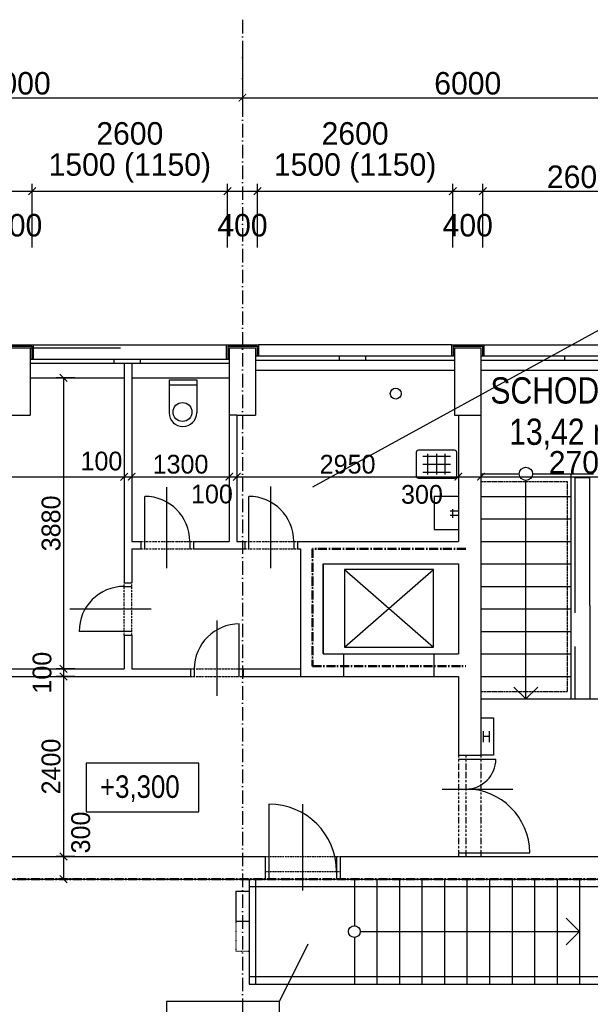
# Model space of a CAD drawing. Header units: millimetres. Extents: x -637441 to -130928, y -380379 to -53767.
# Tile 56 of 193: x -458912 to -451314, y -239577 to -226456. Entities that reach past the tile are written whole.
import ezdxf

# ---------------------------------------------------------------- set-up
doc = ezdxf.new("R2010")
doc.units = ezdxf.units.MM
doc.header["$LTSCALE"] = 10
for name, pattern in [('ACAD_ISO02W100', [15, 12, -3]), ('ACAD_ISO03W100', [30, 12, -18]), ('ACAD_ISO10W100', [18.5, 12, -3, 0.5, -3]), ('ACAD_ISO12W100', [22, 12, -3, 0.5, -3, 0.5, -3]), ('DASHDOT', [25.4, 12.7, -6.35, 0, -6.35])]:
    doc.linetypes.add(name, pattern=pattern)
doc.layers.add('_POŽÁR', color=240, linetype='Continuous', lineweight=50)
for name, color, linetype in [('Kóty', 7, 'Continuous'), ('Osy', 1, 'DASHDOT'), ('POPIS', 7, 'Continuous'), ('Rozhraní materiálů', 7, 'Continuous'), ('Schodiště', 7, 'Continuous'), ('SLABĚ', 7, 'Continuous'), ('Výplně otvorů', 7, 'Continuous'), ('ZARIZOVAKY', 7, 'Continuous'), ('ZDIVO', 6, 'Continuous'), ('ŠRAFY', 252, 'Continuous')]:
    doc.layers.add(name, color=color, linetype=linetype)
doc.styles.add('NARROW', font='txt')
doc.styles.add('TGV styl', font='txt')
doc.linetypes.add('IZOLACE', pattern='A,0.00254,-2.54,[134,ltypeshp.shx,S=2.54,R=0,X=-2.54,Y=0],-5.08,[134,ltypeshp.shx,S=2.54,R=180,X=2.54,Y=0],-2.54', length=10.16254)
doc.dimstyles.new('VNITŘEK 1-200', dxfattribs={"dimtxt": 250, "dimasz": 100, "dimexe": 100, "dimexo": 250, "dimgap": 40, "dimtad": 1, "dimdec": 0, "dimzin": 0, "dimdsep": 46, "dimtxsty": 'TGV styl', "dimblk1": 'ARCHTICK', "dimblk2": 'ARCHTICK', "dimsah": 1, "dimcen": 0.09, "dimclrd": 256, "dimclre": 256, "dimclrt": 220, "dimadec": 0, "dimazin": 0, "dimtfac": 1, "dimtdec": 0, "dimtofl": 0, "dimtmove": 2, "dimatfit": 3, "dimldrblk": 'ARCHTICK', "dimfxl": 150, "dimfxlon": 1, "dimtolj": 1, "dimtzin": 0, "dimarcsym": 0})
doc.dimstyles.new('VNĚJŠEK 1-100', dxfattribs={"dimtxt": 300, "dimasz": 100, "dimexe": 100, "dimexo": 250, "dimgap": 40, "dimtad": 1, "dimdec": 0, "dimzin": 0, "dimdsep": 46, "dimtxsty": 'TGV styl', "dimblk1": 'ARCHTICK', "dimblk2": 'ARCHTICK', "dimsah": 1, "dimcen": 0.09, "dimclrd": 256, "dimclre": 256, "dimclrt": 220, "dimadec": 0, "dimazin": 0, "dimtfac": 1, "dimtdec": 0, "dimtofl": 0, "dimtmove": 2, "dimatfit": 3, "dimldrblk": 'ARCHTICK', "dimfxl": 350, "dimfxlon": 1, "dimtolj": 1, "dimtzin": 0, "dimarcsym": 0})

# ---------------------------------------------------------------- blocks, each defined once
blk = doc.blocks.new('_ArchTick')
at = {"color": 0, "const_width": 0.15}
blk.add_lwpolyline([(-0.5, -0.5), (0.5, 0.5)], dxfattribs=at)
blk = doc.blocks.new('*D329')
at = {"layer": 'DEFPOINTS', "color": 0, "ltscale": 0.35}
for p in [(-457521, -231228), (-467771, -232134), (-457521, -232546)]:
    blk.add_point(p, dxfattribs=at)
at = {"layer": 'Kóty', "lineweight": -2, "ltscale": 0.35}
for p, q in [((-467771, -232396), (-467771, -232646)), ((-457521, -232396), (-457521, -232646)), ((-467771, -232546), (-457521, -232546))]:
    blk.add_line(p, q, dxfattribs=at)
at = {"layer": 'Kóty', "lineweight": -2, "ltscale": 0.35, "xscale": 100, "yscale": 100, "zscale": 100, "rotation": 180}
blk.add_blockref('_ArchTick', (-467771, -232546), dxfattribs=at)
at = {"layer": 'Kóty', "lineweight": -2, "ltscale": 0.35, "xscale": 100, "yscale": 100, "zscale": 100}
blk.add_blockref('_ArchTick', (-457521, -232546), dxfattribs=at)
at = {"layer": 'Kóty', "color": 220, "ltscale": 0.35, "insert": (-462646, -232381), "char_height": 250, "attachment_point": 5, "style": 'TGV styl'}
blk.add_mtext('\\A1;10250', dxfattribs=at)
blk = doc.blocks.new('*D330')
at = {"layer": 'DEFPOINTS', "color": 0, "ltscale": 0.35}
for p in [(-457521, -231228), (-457421, -231228), (-457421, -232546)]:
    blk.add_point(p, dxfattribs=at)
at = {"layer": 'Kóty', "lineweight": -2, "ltscale": 0.35}
for p, q in [((-457521, -232396), (-457521, -232646)), ((-457421, -232396), (-457421, -232646)), ((-457521, -232546), (-457421, -232546))]:
    blk.add_line(p, q, dxfattribs=at)
at = {"layer": 'Kóty', "lineweight": -2, "ltscale": 0.35, "xscale": 100, "yscale": 100, "zscale": 100, "rotation": 180}
blk.add_blockref('_ArchTick', (-457521, -232546), dxfattribs=at)
at = {"layer": 'Kóty', "lineweight": -2, "ltscale": 0.35, "xscale": 100, "yscale": 100, "zscale": 100}
blk.add_blockref('_ArchTick', (-457421, -232546), dxfattribs=at)
at = {"layer": 'Kóty', "color": 220, "ltscale": 0.35, "insert": (-457824, -232339), "char_height": 250, "attachment_point": 5, "style": 'TGV styl'}
blk.add_mtext('\\A1;100', dxfattribs=at)
blk = doc.blocks.new('*D331')
at = {"layer": 'DEFPOINTS', "color": 0, "ltscale": 0.35}
for p in [(-457421, -231228), (-456121, -231728), (-456121, -232546)]:
    blk.add_point(p, dxfattribs=at)
at = {"layer": 'Kóty', "lineweight": -2, "ltscale": 0.35}
for p, q in [((-457421, -232396), (-457421, -232646)), ((-456121, -232396), (-456121, -232646)), ((-457421, -232546), (-456121, -232546))]:
    blk.add_line(p, q, dxfattribs=at)
at = {"layer": 'Kóty', "lineweight": -2, "ltscale": 0.35, "xscale": 100, "yscale": 100, "zscale": 100, "rotation": 180}
blk.add_blockref('_ArchTick', (-457421, -232546), dxfattribs=at)
at = {"layer": 'Kóty', "lineweight": -2, "ltscale": 0.35, "xscale": 100, "yscale": 100, "zscale": 100}
blk.add_blockref('_ArchTick', (-456121, -232546), dxfattribs=at)
at = {"layer": 'Kóty', "color": 220, "ltscale": 0.35, "insert": (-456771, -232381), "char_height": 250, "attachment_point": 5, "style": 'TGV styl'}
blk.add_mtext('\\A1;1300', dxfattribs=at)
blk = doc.blocks.new('*D332')
at = {"layer": 'DEFPOINTS', "color": 0, "ltscale": 0.35}
for p in [(-456021, -231728), (-453071, -231728), (-453071, -232546)]:
    blk.add_point(p, dxfattribs=at)
at = {"layer": 'Kóty', "lineweight": -2, "ltscale": 0.35}
for p, q in [((-456021, -232396), (-456021, -232646)), ((-453071, -232396), (-453071, -232646)), ((-456021, -232546), (-453071, -232546))]:
    blk.add_line(p, q, dxfattribs=at)
at = {"layer": 'Kóty', "lineweight": -2, "ltscale": 0.35, "xscale": 100, "yscale": 100, "zscale": 100, "rotation": 180}
blk.add_blockref('_ArchTick', (-456021, -232546), dxfattribs=at)
at = {"layer": 'Kóty', "lineweight": -2, "ltscale": 0.35, "xscale": 100, "yscale": 100, "zscale": 100}
blk.add_blockref('_ArchTick', (-453071, -232546), dxfattribs=at)
at = {"layer": 'Kóty', "color": 220, "ltscale": 0.35, "insert": (-454546, -232381), "char_height": 250, "attachment_point": 5, "style": 'TGV styl'}
blk.add_mtext('\\A1;2950', dxfattribs=at)
blk = doc.blocks.new('*D333')
at = {"layer": 'DEFPOINTS', "color": 0, "ltscale": 0.35}
for p in [(-453071, -231728), (-452771, -231728), (-452771, -232546)]:
    blk.add_point(p, dxfattribs=at)
at = {"layer": 'Kóty', "lineweight": -2, "ltscale": 0.35}
for p, q in [((-453071, -232396), (-453071, -232646)), ((-452771, -232396), (-452771, -232646)), ((-453071, -232546), (-452771, -232546))]:
    blk.add_line(p, q, dxfattribs=at)
at = {"layer": 'Kóty', "lineweight": -2, "ltscale": 0.35, "xscale": 100, "yscale": 100, "zscale": 100, "rotation": 180}
blk.add_blockref('_ArchTick', (-453071, -232546), dxfattribs=at)
at = {"layer": 'Kóty', "lineweight": -2, "ltscale": 0.35, "xscale": 100, "yscale": 100, "zscale": 100}
blk.add_blockref('_ArchTick', (-452771, -232546), dxfattribs=at)
at = {"layer": 'Kóty', "color": 220, "ltscale": 0.35, "insert": (-453556, -232783), "char_height": 250, "attachment_point": 5, "style": 'TGV styl'}
blk.add_mtext('\\A1;300', dxfattribs=at)
blk = doc.blocks.new('*D334')
at = {"layer": 'DEFPOINTS', "color": 0, "ltscale": 0.35}
for p in [(-452771, -231728), (-450071, -231728), (-450071, -232546)]:
    blk.add_point(p, dxfattribs=at)
at = {"layer": 'Kóty', "lineweight": -2, "ltscale": 0.35}
for p, q in [((-452771, -231978), (-452771, -232646)), ((-450071, -231978), (-450071, -232646)), ((-452771, -232546), (-450071, -232546))]:
    blk.add_line(p, q, dxfattribs=at)
at = {"layer": 'Kóty', "lineweight": -2, "ltscale": 0.35, "xscale": 100, "yscale": 100, "zscale": 100, "rotation": 180}
blk.add_blockref('_ArchTick', (-452771, -232546), dxfattribs=at)
at = {"layer": 'Kóty', "lineweight": -2, "ltscale": 0.35, "xscale": 100, "yscale": 100, "zscale": 100}
blk.add_blockref('_ArchTick', (-450071, -232546), dxfattribs=at)
at = {"layer": 'Kóty', "color": 220, "ltscale": 0.35, "insert": (-451421, -232356), "char_height": 300, "attachment_point": 5, "style": 'TGV styl'}
blk.add_mtext('\\A1;2700', dxfattribs=at)
blk = doc.blocks.new('*D402')
at = {"layer": 'DEFPOINTS', "color": 0, "ltscale": 0.35}
for p in [(-456121, -231728), (-456021, -231728), (-456021, -232546)]:
    blk.add_point(p, dxfattribs=at)
at = {"layer": 'Kóty', "lineweight": -2, "ltscale": 0.35}
for p, q in [((-456121, -232396), (-456121, -232646)), ((-456021, -232396), (-456021, -232646)), ((-456121, -232546), (-456021, -232546))]:
    blk.add_line(p, q, dxfattribs=at)
at = {"layer": 'Kóty', "lineweight": -2, "ltscale": 0.35, "xscale": 100, "yscale": 100, "zscale": 100, "rotation": 180}
blk.add_blockref('_ArchTick', (-456121, -232546), dxfattribs=at)
at = {"layer": 'Kóty', "lineweight": -2, "ltscale": 0.35, "xscale": 100, "yscale": 100, "zscale": 100}
blk.add_blockref('_ArchTick', (-456021, -232546), dxfattribs=at)
at = {"layer": 'Kóty', "color": 220, "ltscale": 0.35, "insert": (-456353, -232778), "char_height": 250, "attachment_point": 5, "style": 'TGV styl'}
blk.add_mtext('\\A1;100', dxfattribs=at)
blk = doc.blocks.new('*D404')
at = {"layer": 'DEFPOINTS', "color": 0, "ltscale": 0.35}
for p in [(-457521, -231228), (-458329, -235108), (-457521, -235108)]:
    blk.add_point(p, dxfattribs=at)
at = {"layer": 'Kóty', "lineweight": -2, "ltscale": 0.35}
for p, q in [((-458179, -231228), (-458429, -231228)), ((-458329, -231228), (-458329, -235108)), ((-458179, -235108), (-458429, -235108))]:
    blk.add_line(p, q, dxfattribs=at)
at = {"layer": 'Kóty', "lineweight": -2, "ltscale": 0.35, "xscale": 100, "yscale": 100, "zscale": 100}
for p, rotation in [((-458329, -231228), 90), ((-458329, -235108), 270)]:
    blk.add_blockref('_ArchTick', p, dxfattribs=dict(at, rotation=rotation))
at = {"layer": 'Kóty', "color": 220, "ltscale": 0.35, "insert": (-458494, -233168), "char_height": 250, "attachment_point": 5, "rotation": 90, "style": 'TGV styl'}
blk.add_mtext('\\A1;3880', dxfattribs=at)
blk = doc.blocks.new('*D405')
at = {"layer": 'DEFPOINTS', "color": 0, "ltscale": 0.35}
for p in [(-457521, -235108), (-458329, -235208), (-456638, -235208)]:
    blk.add_point(p, dxfattribs=at)
at = {"layer": 'Kóty', "lineweight": -2, "ltscale": 0.35}
for p, q in [((-458179, -235108), (-458429, -235108)), ((-458329, -235108), (-458329, -235208)), ((-458179, -235208), (-458429, -235208))]:
    blk.add_line(p, q, dxfattribs=at)
at = {"layer": 'Kóty', "lineweight": -2, "ltscale": 0.35, "xscale": 100, "yscale": 100, "zscale": 100}
for p, rotation in [((-458329, -235108), 90), ((-458329, -235208), 270)]:
    blk.add_blockref('_ArchTick', p, dxfattribs=dict(at, rotation=rotation))
at = {"layer": 'Kóty', "color": 220, "ltscale": 0.35, "insert": (-458614, -235158), "char_height": 250, "attachment_point": 5, "rotation": 90, "style": 'TGV styl'}
blk.add_mtext('\\A1;100', dxfattribs=at)
blk = doc.blocks.new('*D406')
at = {"layer": 'DEFPOINTS', "color": 0, "ltscale": 0.35}
for p in [(-456638, -235208), (-458329, -237608), (-455644, -237608)]:
    blk.add_point(p, dxfattribs=at)
at = {"layer": 'Kóty', "lineweight": -2, "ltscale": 0.35}
for p, q in [((-458179, -235208), (-458429, -235208)), ((-458329, -235208), (-458329, -237608)), ((-458179, -237608), (-458429, -237608))]:
    blk.add_line(p, q, dxfattribs=at)
at = {"layer": 'Kóty', "lineweight": -2, "ltscale": 0.35, "xscale": 100, "yscale": 100, "zscale": 100}
for p, rotation in [((-458329, -235208), 90), ((-458329, -237608), 270)]:
    blk.add_blockref('_ArchTick', p, dxfattribs=dict(at, rotation=rotation))
at = {"layer": 'Kóty', "color": 220, "ltscale": 0.35, "insert": (-458494, -236408), "char_height": 250, "attachment_point": 5, "rotation": 90, "style": 'TGV styl'}
blk.add_mtext('\\A1;2400', dxfattribs=at)
blk = doc.blocks.new('*D407')
at = {"layer": 'DEFPOINTS', "color": 0, "ltscale": 0.35}
for p in [(-455644, -237608), (-458329, -237908), (-455644, -237908)]:
    blk.add_point(p, dxfattribs=at)
at = {"layer": 'Kóty', "lineweight": -2, "ltscale": 0.35}
for p, q in [((-458179, -237608), (-458429, -237608)), ((-458329, -237608), (-458329, -237908)), ((-458179, -237908), (-458429, -237908))]:
    blk.add_line(p, q, dxfattribs=at)
at = {"layer": 'Kóty', "lineweight": -2, "ltscale": 0.35, "xscale": 100, "yscale": 100, "zscale": 100}
for p, rotation in [((-458329, -237608), 90), ((-458329, -237908), 270)]:
    blk.add_blockref('_ArchTick', p, dxfattribs=dict(at, rotation=rotation))
at = {"layer": 'Kóty', "color": 220, "ltscale": 0.35, "insert": (-458099, -237287), "char_height": 250, "attachment_point": 5, "rotation": 90, "style": 'TGV styl'}
blk.add_mtext('\\A1;300', dxfattribs=at)
blk = doc.blocks.new('*D80')
at = {"layer": 'DEFPOINTS', "color": 0, "ltscale": 0.35}
for p in [(-456146, -228741), (-458746, -230983), (-456146, -230983)]:
    blk.add_point(p, dxfattribs=at)
at = {"layer": 'Kóty', "lineweight": -2, "ltscale": 0.35}
for p, q in [((-458746, -229491), (-458746, -228641)), ((-456146, -229491), (-456146, -228641)), ((-458746, -228741), (-456146, -228741))]:
    blk.add_line(p, q, dxfattribs=at)
at = {"layer": 'Kóty', "lineweight": -2, "ltscale": 0.35, "xscale": 100, "yscale": 100, "zscale": 100, "rotation": 180}
blk.add_blockref('_ArchTick', (-458746, -228741), dxfattribs=at)
at = {"layer": 'Kóty', "lineweight": -2, "ltscale": 0.35, "xscale": 100, "yscale": 100, "zscale": 100}
blk.add_blockref('_ArchTick', (-456146, -228741), dxfattribs=at)
at = {"layer": 'Kóty', "color": 220, "ltscale": 0.35, "char_height": 300, "attachment_point": 5, "style": 'TGV styl'}
for s, insert in [('\\A1;2600', (-457446, -227973)), ('\\A1;1500 (1150)', (-457446, -228431))]:
    blk.add_mtext(s, dxfattribs=dict(at, insert=insert))
blk = doc.blocks.new('*D81')
at = {"layer": 'DEFPOINTS', "color": 0, "ltscale": 0.35}
for p in [(-453146, -228741), (-455746, -230941), (-453146, -230941)]:
    blk.add_point(p, dxfattribs=at)
at = {"layer": 'Kóty', "lineweight": -2, "ltscale": 0.35}
for p, q in [((-455746, -229491), (-455746, -228641)), ((-453146, -229491), (-453146, -228641)), ((-455746, -228741), (-453146, -228741))]:
    blk.add_line(p, q, dxfattribs=at)
at = {"layer": 'Kóty', "lineweight": -2, "ltscale": 0.35, "xscale": 100, "yscale": 100, "zscale": 100, "rotation": 180}
blk.add_blockref('_ArchTick', (-455746, -228741), dxfattribs=at)
at = {"layer": 'Kóty', "lineweight": -2, "ltscale": 0.35, "xscale": 100, "yscale": 100, "zscale": 100}
blk.add_blockref('_ArchTick', (-453146, -228741), dxfattribs=at)
at = {"layer": 'Kóty', "color": 220, "ltscale": 0.35, "char_height": 300, "attachment_point": 5, "style": 'TGV styl'}
for s, insert in [('\\A1;2600', (-454446, -227973)), ('\\A1;1500 (1150)', (-454446, -228431))]:
    blk.add_mtext(s, dxfattribs=dict(at, insert=insert))
blk = doc.blocks.new('*D82')
at = {"layer": 'DEFPOINTS', "color": 0, "ltscale": 0.35}
for p in [(-450146, -228741), (-452746, -230941), (-450146, -230941)]:
    blk.add_point(p, dxfattribs=at)
at = {"layer": 'Kóty', "lineweight": -2, "ltscale": 0.35}
for p, q in [((-452746, -229491), (-452746, -228641)), ((-450146, -229491), (-450146, -228641)), ((-452746, -228741), (-450146, -228741))]:
    blk.add_line(p, q, dxfattribs=at)
at = {"layer": 'Kóty', "lineweight": -2, "ltscale": 0.35, "xscale": 100, "yscale": 100, "zscale": 100, "rotation": 180}
blk.add_blockref('_ArchTick', (-452746, -228741), dxfattribs=at)
at = {"layer": 'Kóty', "lineweight": -2, "ltscale": 0.35, "xscale": 100, "yscale": 100, "zscale": 100}
blk.add_blockref('_ArchTick', (-450146, -228741), dxfattribs=at)
at = {"layer": 'Kóty', "color": 220, "ltscale": 0.35, "insert": (-451446, -228551), "char_height": 300, "attachment_point": 5, "style": 'TGV styl'}
blk.add_mtext('\\A1;2600', dxfattribs=at)
blk = doc.blocks.new('*D439')
at = {"layer": 'DEFPOINTS', "color": 0, "ltscale": 0.35}
for p in [(-449731, -224328), (-449731, -230788), (-509821, -230828)]:
    blk.add_point(p, dxfattribs=at)
at = {"layer": 'Kóty', "lineweight": -2, "ltscale": 0.35}
for p, q in [((-509821, -224678), (-509821, -224228)), ((-449731, -224678), (-449731, -224228)), ((-509821, -224328), (-449731, -224328))]:
    blk.add_line(p, q, dxfattribs=at)
at = {"layer": 'Kóty', "lineweight": -2, "ltscale": 0.35, "xscale": 100, "yscale": 100, "zscale": 100, "rotation": 180}
blk.add_blockref('_ArchTick', (-509821, -224328), dxfattribs=at)
at = {"layer": 'Kóty', "lineweight": -2, "ltscale": 0.35, "xscale": 100, "yscale": 100, "zscale": 100}
blk.add_blockref('_ArchTick', (-449731, -224328), dxfattribs=at)
at = {"layer": 'Kóty', "color": 220, "ltscale": 0.35, "insert": (-479776, -224138), "char_height": 300, "attachment_point": 5, "style": 'TGV styl'}
blk.add_mtext('\\A1;60090', dxfattribs=at)
blk = doc.blocks.new('*D449')
at = {"layer": 'DEFPOINTS', "color": 0, "ltscale": 0.35}
for p in [(-461946, -226458), (-455946, -226458), (-455946, -227495)]:
    blk.add_point(p, dxfattribs=at)
at = {"layer": 'Kóty', "lineweight": -2, "ltscale": 0.35}
for p, q in [((-461946, -227145), (-461946, -227595)), ((-455946, -227145), (-455946, -227595)), ((-461946, -227495), (-455946, -227495))]:
    blk.add_line(p, q, dxfattribs=at)
at = {"layer": 'Kóty', "lineweight": -2, "ltscale": 0.35, "xscale": 100, "yscale": 100, "zscale": 100, "rotation": 180}
blk.add_blockref('_ArchTick', (-461946, -227495), dxfattribs=at)
at = {"layer": 'Kóty', "lineweight": -2, "ltscale": 0.35, "xscale": 100, "yscale": 100, "zscale": 100}
blk.add_blockref('_ArchTick', (-455946, -227495), dxfattribs=at)
at = {"layer": 'Kóty', "color": 220, "ltscale": 0.35, "insert": (-458946, -227305), "char_height": 300, "attachment_point": 5, "style": 'TGV styl'}
blk.add_mtext('\\A1;6000', dxfattribs=at)
blk = doc.blocks.new('*D450')
at = {"layer": 'DEFPOINTS', "color": 0, "ltscale": 0.35}
for p in [(-455946, -226458), (-449946, -226458), (-449946, -227495)]:
    blk.add_point(p, dxfattribs=at)
at = {"layer": 'Kóty', "lineweight": -2, "ltscale": 0.35}
for p, q in [((-455946, -226745), (-455946, -227595)), ((-449946, -226745), (-449946, -227595)), ((-455946, -227495), (-449946, -227495))]:
    blk.add_line(p, q, dxfattribs=at)
at = {"layer": 'Kóty', "lineweight": -2, "ltscale": 0.35, "xscale": 100, "yscale": 100, "zscale": 100, "rotation": 180}
blk.add_blockref('_ArchTick', (-455946, -227495), dxfattribs=at)
at = {"layer": 'Kóty', "lineweight": -2, "ltscale": 0.35, "xscale": 100, "yscale": 100, "zscale": 100}
blk.add_blockref('_ArchTick', (-449946, -227495), dxfattribs=at)
at = {"layer": 'Kóty', "color": 220, "ltscale": 0.35, "insert": (-452946, -227305), "char_height": 300, "attachment_point": 5, "style": 'TGV styl'}
blk.add_mtext('\\A1;6000', dxfattribs=at)

msp = doc.modelspace()

# ---------------------------------------------------------------- linework, layer by layer
at = {"layer": '_POŽÁR', "linetype": 'ACAD_ISO10W100'}
for points in [[(-452971.228, -233507.964), (-455013.944, -233507.964), (-455013.944, -235072.684), (-452971.228, -235072.684)], [(-509821.228, -237907.964), (-449731.228, -237907.964)]]:
    msp.add_lwpolyline(points, dxfattribs=at)
at = {"layer": 'Kóty', "ltscale": 0.35}
for p, q in [((-458746.228, -229491.366), (-458746.228, -228641.366)), ((-456146.228, -229091.366), (-456146.228, -228641.366)), ((-455746.228, -229091.366), (-455746.228, -228641.366)), ((-453146.228, -229491.366), (-453146.228, -228641.366)), ((-452746.228, -229491.366), (-452746.228, -228641.366)), ((-459146.228, -228741.366), (-458746.228, -228741.366)), ((-456146.228, -228741.366), (-455746.228, -228741.366)), ((-453146.228, -228741.366), (-452746.228, -228741.366)), ((-449350.638, -229575.297), (-455013.196, -232683.796)), ((-456956.379, -232684.983), (-456956.379, -233766.032)), ((-455571.39, -232677.798), (-455571.39, -233766.032)), ((-458244.209, -234307.964), (-457163.159, -234307.964)), ((-456287.75, -234461.08), (-456287.75, -235466.032)), ((-455143.586, -238057.964), (-455143.586, -236907.964))]:
    msp.add_line(p, q, dxfattribs=at)
at = {"layer": 'Kóty'}
for p, q in [((-453284.951, -236707.964), (-452346.228, -236707.964)), ((-455454.423, -239540.688), (-455072.995, -238770.268))]:
    msp.add_line(p, q, dxfattribs=at)
for points in [[(-458029.222, -237012.654), (-456525.391, -237012.654), (-456525.391, -236362.11), (-458029.222, -236362.11)], [(-456958.253, -240191.232), (-455454.423, -240191.232), (-455454.423, -239540.688), (-456958.253, -239540.688)]]:
    msp.add_lwpolyline(points, close=True, dxfattribs=at)
at = {"layer": 'Osy', "linetype": 'ACAD_ISO10W100', "ltscale": 1.5}
msp.add_line((-455946.228, -226457.964), (-455946.228, -256367.964), dxfattribs=at)
at = {"layer": 'POPIS'}
for p, q in [((-452771.228, -235760.53), (-452603.221, -235760.53)), ((-452603.221, -235760.53), (-452603.221, -236257.964)), ((-452603.221, -236257.964), (-452771.228, -236257.964))]:
    msp.add_line(p, q, dxfattribs=at)
at = {"layer": 'Rozhraní materiálů', "ltscale": 0.35}
for p, q in [((-456021.228, -231727.964), (-456121.228, -231727.964)), ((-453071.228, -231727.964), (-452771.228, -231727.964))]:
    msp.add_line(p, q, dxfattribs=at)
at = {"layer": 'Schodiště', "color": 7, "lineweight": -3}
for p, q in [((-452771.228, -232507.964), (-452259.162, -232507.964)), ((-452171.228, -235507.964), (-452171.228, -232595.898)), ((-452083.294, -232507.964), (-451571.228, -232507.964)), ((-451571.228, -232507.964), (-451571.228, -235507.964)), ((-451571.228, -232507.964), (-451271.228, -232507.964)), ((-452771.228, -232807.964), (-451571.228, -232807.964)), ((-452771.228, -233107.964), (-451571.228, -233107.964)), ((-452771.228, -233407.964), (-451571.228, -233407.964)), ((-452771.228, -233707.964), (-451571.228, -233707.964)), ((-452771.228, -234007.964), (-451571.228, -234007.964)), ((-452771.228, -234307.964), (-451571.228, -234307.964)), ((-452771.228, -234607.964), (-451571.228, -234607.964)), ((-452771.228, -234907.964), (-451571.228, -234907.964)), ((-452771.228, -235207.964), (-451571.228, -235207.964)), ((-452171.228, -235507.964), (-452331.029, -235350.091)), ((-452171.228, -235507.964), (-452011.427, -235350.091)), ((-452771.228, -235507.964), (-451521.228, -235507.964)), ((-451321.228, -235507.964), (-450759.162, -235507.964)), ((-454456.228, -237907.964), (-454456.228, -238530.1)), ((-454156.228, -237907.964), (-454156.228, -239307.964)), ((-453856.228, -237907.964), (-453856.228, -239307.964)), ((-453556.228, -237907.964), (-453556.228, -239307.964)), ((-453256.228, -237907.964), (-453256.228, -238607.964)), ((-452956.228, -237907.964), (-452956.228, -239307.964)), ((-452656.228, -237907.964), (-452656.228, -239307.964)), ((-452356.228, -237907.964), (-452356.228, -239307.964)), ((-452056.228, -237907.964), (-452056.228, -239307.964)), ((-451756.228, -237907.964), (-451756.228, -239307.964)), ((-451456.228, -237907.964), (-451456.228, -239307.964)), ((-451456.228, -238607.964), (-451635.907, -238430.525)), ((-454378.364, -238607.964), (-452956.228, -238607.964)), ((-453256.228, -238607.964), (-453256.228, -239307.964)), ((-453222.753, -238607.964), (-451456.228, -238607.964)), ((-451456.228, -238607.964), (-451635.907, -238785.403)), ((-454456.228, -238685.828), (-454456.228, -239307.964))]:
    msp.add_line(p, q, dxfattribs=at)
for centre, radius in [((-452171.228, -232507.964), 87.934), ((-454456.228, -238607.964), 77.864)]:
    msp.add_circle(centre, radius, dxfattribs=at)
at = {"layer": 'SLABĚ'}
for p, q in [((-458731.228, -230787.964), (-456161.228, -230787.964)), ((-453161.228, -230787.964), (-455731.228, -230787.964)), ((-452731.228, -230787.964), (-450161.228, -230787.964)), ((-459121.228, -230827.964), (-458771.228, -230827.964)), ((-458771.228, -230827.964), (-458771.228, -230982.732)), ((-456121.228, -230827.964), (-456121.228, -230982.732)), ((-456121.228, -230827.964), (-455771.228, -230827.964)), ((-455771.228, -230827.964), (-455771.228, -230940.801)), ((-453121.228, -230827.964), (-453121.228, -230940.801)), ((-453121.228, -230827.964), (-452771.228, -230827.964)), ((-452771.228, -230827.964), (-452771.228, -230940.801)), ((-455771.228, -231127.964), (-453121.228, -231127.964)), ((-452771.228, -231127.964), (-450121.228, -231127.964)), ((-458771.228, -231227.964), (-457521.228, -231227.964)), ((-457421.228, -231227.964), (-456121.228, -231227.964)), ((-454588.546, -233782.268), (-453403.239, -234819.584)), ((-454588.546, -234819.584), (-453403.239, -233782.268)), ((-453403.239, -233782.268), (-454588.546, -233782.268)), ((-454588.546, -233782.268), (-454588.546, -234819.584)), ((-453403.239, -234819.584), (-453403.239, -233782.268)), ((-454588.546, -234819.584), (-453403.239, -234819.584)), ((-454598.677, -235207.964), (-453398.677, -235207.964)), ((-455856.228, -237907.964), (-455856.228, -239307.964)), ((-455856.228, -238007.964), (-450036.228, -238007.964)), ((-455771.228, -237907.964), (-455771.228, -239307.964)), ((-456036.228, -238067.964), (-456036.228, -238467.964)), ((-456036.228, -238067.964), (-455856.228, -238067.964)), ((-455856.228, -238067.964), (-455856.228, -238467.964)), ((-456036.228, -238467.964), (-455856.228, -238467.964)), ((-455856.228, -239207.964), (-450036.228, -239207.964)), ((-455856.228, -239307.964), (-449946.228, -239307.964))]:
    msp.add_line(p, q, dxfattribs=at)
at = {"layer": 'SLABĚ', "color": 250, "linetype": 'ACAD_ISO03W100', "ltscale": 10}
msp.add_line((-458771.228, -230827.964), (-456121.228, -230827.964), dxfattribs=at)
at = {"layer": 'SLABĚ', "color": 7, "linetype": 'ACAD_ISO02W100', "lineweight": -3, "ltscale": 0.25}
for p, q in [((-452771.228, -232607.964), (-451621.228, -232607.964)), ((-452771.228, -235407.964), (-451621.228, -235407.964))]:
    msp.add_line(p, q, dxfattribs=at)
at = {"layer": 'SLABĚ', "linetype": 'ACAD_ISO02W100', "lineweight": -3, "ltscale": 0.25}
msp.add_line((-451621.228, -232607.964), (-451621.228, -235407.964), dxfattribs=at)
at = {"layer": 'SLABĚ', "linetype": 'ACAD_ISO02W100', "ltscale": 15}
msp.add_line((-454598.677, -234907.964), (-453398.677, -234907.964), dxfattribs=at)
at = {"layer": 'SLABĚ', "linetype": 'ACAD_ISO12W100', "ltscale": 0.25}
msp.add_line((-452771.228, -236257.964), (-452771.228, -237607.964), dxfattribs=at)
at = {"layer": 'SLABĚ', "linetype": 'ACAD_ISO12W100', "ltscale": 0.15}
msp.add_line((-455643.586, -237607.964), (-454643.586, -237607.964), dxfattribs=at)
at = {"layer": 'SLABĚ', "linetype": 'ACAD_ISO03W100', "ltscale": 0.05}
for p, q in [((-456036.228, -238467.964), (-456036.228, -238867.964)), ((-456036.228, -238867.964), (-455856.228, -238867.964))]:
    msp.add_line(p, q, dxfattribs=at)
at = {"layer": 'SLABĚ', "linetype": 'ACAD_ISO02W100', "ltscale": 10}
msp.add_line((-455856.228, -238467.964), (-455856.228, -238867.964), dxfattribs=at)
at = {"layer": 'SLABĚ'}
msp.add_circle((-453905.154, -231438.35), 72.34, dxfattribs=at)
at = {"layer": 'Výplně otvorů'}
for p, q in [((-456121.228, -230982.732), (-458771.228, -230982.732)), ((-456121.228, -231037.964), (-458771.228, -231037.964)), ((-457656.923, -230982.732), (-457656.923, -231037.964)), ((-457306.923, -230982.732), (-457306.923, -231037.964)), ((-453121.228, -230940.801), (-455771.228, -230940.801)), ((-453121.228, -230996.034), (-455771.228, -230996.034)), ((-454656.923, -230940.801), (-454656.923, -230996.034)), ((-454306.923, -230940.801), (-454306.923, -230996.034)), ((-450121.228, -230940.801), (-452771.228, -230940.801)), ((-450121.228, -230996.034), (-452771.228, -230996.034)), ((-451656.923, -230940.801), (-451656.923, -230996.034))]:
    msp.add_line(p, q, dxfattribs=at)
at = {"layer": 'Výplně otvorů', "ltscale": 0.35}
for p, q in [((-457247.901, -233507.964), (-457247.901, -232807.964)), ((-455862.912, -233507.964), (-455862.912, -232807.964)), ((-456647.901, -233407.964), (-456647.901, -233507.964)), ((-455262.912, -233407.964), (-455262.912, -233507.964)), ((-457521.228, -234007.964), (-457421.228, -234007.964)), ((-455987.75, -235207.964), (-455987.75, -234507.964)), ((-457421.228, -234607.964), (-458121.228, -234607.964)), ((-456587.75, -235107.964), (-456587.75, -235207.964)), ((-453071.228, -236307.964), (-452571.228, -236307.964)), ((-455593.586, -236907.964), (-455593.586, -237907.964)), ((-454693.586, -237607.964), (-454693.586, -237907.964)), ((-453071.228, -237557.964), (-452121.228, -237557.964))]:
    msp.add_line(p, q, dxfattribs=at)
at = {"layer": 'Výplně otvorů', "linetype": 'ACAD_ISO12W100', "lineweight": -3, "ltscale": 0.175}
for p, q in [((-457297.901, -233407.964), (-456597.901, -233407.964)), ((-455912.912, -233407.964), (-455212.912, -233407.964)), ((-457297.901, -233507.964), (-456597.901, -233507.964)), ((-455912.912, -233507.964), (-455212.912, -233507.964)), ((-457521.228, -234657.964), (-457521.228, -233957.964)), ((-457421.228, -234657.964), (-457421.228, -233957.964)), ((-456637.75, -235107.964), (-455937.75, -235107.964)), ((-456637.75, -235207.964), (-455937.75, -235207.964))]:
    msp.add_line(p, q, dxfattribs=at)
at = {"layer": 'Výplně otvorů', "linetype": 'ACAD_ISO12W100', "lineweight": -3, "ltscale": 0.25}
for p, q in [((-453071.228, -236257.964), (-453071.228, -237607.964)), ((-452971.228, -236257.964), (-452971.228, -237607.964))]:
    msp.add_line(p, q, dxfattribs=at)
at = {"layer": 'Výplně otvorů', "linetype": 'ACAD_ISO12W100', "ltscale": 0.15}
for p, q in [((-455643.586, -237807.964), (-454643.586, -237807.964)), ((-455643.586, -237907.964), (-454643.586, -237907.964))]:
    msp.add_line(p, q, dxfattribs=at)
at = {"layer": 'Výplně otvorů', "ltscale": 0.35}
for centre, radius, start, end in [((-457247.901, -233407.964), 600, 0, 90), ((-455862.912, -233407.964), 600, 0, 90), ((-457521.228, -234607.964), 600, 90, 180), ((-455987.75, -235107.964), 600, 90, 180), ((-452971.228, -236307.964), 400, 270, 0), ((-452971.228, -237557.964), 850, 0, 90), ((-455593.586, -237807.964), 900, 0, 90)]:
    msp.add_arc(centre, radius, start, end, dxfattribs=at)
at = {"layer": 'ZARIZOVAKY'}
for p, q in [((-456924.18, -231256.513), (-456924.18, -231694.983)), ((-456924.18, -231256.513), (-456554.18, -231256.513)), ((-456554.18, -231256.513), (-456554.18, -231694.983)), ((-456554.18, -231326.933), (-456924.18, -231326.933)), ((-453391.228, -232810.902), (-453391.228, -233250.902)), ((-453071.228, -232810.902), (-453391.228, -232810.902)), ((-453071.228, -232810.902), (-453071.228, -233250.902)), ((-453071.228, -233002.902), (-453178.428, -233002.902)), ((-453148.028, -232978.102), (-453148.028, -233093.302)), ((-453071.228, -233063.702), (-453178.428, -233063.702)), ((-453391.228, -233250.902), (-453071.228, -233250.902))]:
    msp.add_line(p, q, dxfattribs=at)
at = {"layer": 'ZARIZOVAKY', "ltscale": 10}
for p, q in [((-453631.837, -232223.361), (-453631.837, -232533.361)), ((-453121.837, -232193.361), (-453601.837, -232193.361)), ((-453475.694, -232515.891), (-453475.694, -232240.697)), ((-453360.486, -232240.697), (-453360.486, -232515.891)), ((-453245.278, -232515.891), (-453245.278, -232240.697)), ((-453091.837, -232533.361), (-453091.837, -232223.361)), ((-453545.694, -232270.697), (-453175.278, -232270.697)), ((-453545.694, -232378.294), (-453175.278, -232378.294)), ((-453545.694, -232485.891), (-453175.278, -232485.891)), ((-453601.837, -232563.361), (-453121.837, -232563.361))]:
    msp.add_line(p, q, dxfattribs=at)
at = {"layer": 'ZARIZOVAKY'}
msp.add_circle((-456744.453, -231683.981), 126.207, dxfattribs=at)
msp.add_arc((-456739.18, -231691.479), 185.033, 181.0849231, 358.9150769, dxfattribs=at)
at = {"layer": 'ZARIZOVAKY', "ltscale": 10}
for centre, start, end in [((-453601.837, -232223.361), 90, 180), ((-453121.837, -232223.361), 0, 90), ((-453601.837, -232533.361), 180, 270), ((-453121.837, -232533.361), 270, 0)]:
    msp.add_arc(centre, 30, start, end, dxfattribs=at)
at = {"layer": 'ZDIVO'}
for p, q in [((-459161.228, -230787.964), (-458731.228, -230787.964)), ((-458731.228, -230787.964), (-458731.228, -230982.732)), ((-456161.228, -230787.964), (-456161.228, -230982.732)), ((-456161.228, -230787.964), (-455731.228, -230787.964)), ((-455731.228, -230787.964), (-455731.228, -230940.801)), ((-453161.228, -230787.964), (-453161.228, -230940.801)), ((-453161.228, -230787.964), (-452731.228, -230787.964)), ((-452731.228, -230787.964), (-452731.228, -230940.801)), ((-456121.228, -230827.964), (-455771.228, -230827.964)), ((-458771.228, -230982.732), (-458771.228, -231727.964)), ((-457521.228, -231037.964), (-457521.228, -233957.964)), ((-457521.228, -231037.964), (-457521.228, -233957.964)), ((-457421.228, -231037.964), (-457421.228, -233407.964)), ((-457421.228, -231037.964), (-457421.228, -233407.964)), ((-456121.228, -230982.732), (-456121.228, -233407.964)), ((-455771.228, -230940.801), (-455771.228, -231727.964)), ((-453121.228, -230940.801), (-453121.228, -231727.964)), ((-452771.228, -230940.801), (-452771.228, -236257.964)), ((-459121.228, -231727.964), (-458771.228, -231727.964)), ((-456021.228, -231727.964), (-456021.228, -233407.964)), ((-456021.228, -231727.964), (-455771.228, -231727.964)), ((-453121.228, -231727.964), (-453071.228, -231727.964)), ((-453071.228, -231727.964), (-453071.228, -233407.964)), ((-457421.228, -233407.964), (-457297.901, -233407.964)), ((-457297.901, -233407.964), (-457297.901, -233507.964)), ((-456647.901, -233407.964), (-456647.901, -233507.964)), ((-456597.901, -233407.964), (-456121.228, -233407.964)), ((-456597.901, -233407.964), (-456597.901, -233507.964)), ((-456021.228, -233407.964), (-455912.912, -233407.964)), ((-455912.912, -233407.964), (-455912.912, -233507.964)), ((-455262.912, -233407.964), (-455262.912, -233507.964)), ((-455212.912, -233407.964), (-453071.228, -233407.964)), ((-455212.912, -233407.964), (-455212.912, -233507.964)), ((-457421.228, -233507.964), (-457421.228, -233957.964)), ((-457421.228, -233507.964), (-457297.901, -233507.964)), ((-456597.901, -233507.964), (-455912.912, -233507.964)), ((-455212.912, -233507.964), (-455171.228, -233507.964)), ((-455171.228, -233507.964), (-455171.228, -235207.964)), ((-454871.228, -233707.964), (-453071.228, -233707.964)), ((-454871.228, -233707.964), (-454871.228, -234907.964)), ((-454871.228, -234907.964), (-454871.228, -233707.964)), ((-453071.228, -233707.964), (-453071.228, -234907.964)), ((-453071.228, -233707.964), (-453071.228, -234907.964)), ((-457521.228, -233957.964), (-457421.228, -233957.964)), ((-457521.228, -234007.964), (-457421.228, -234007.964)), ((-457521.228, -234657.964), (-457421.228, -234657.964)), ((-457521.228, -234657.964), (-457521.228, -235107.964)), ((-457421.228, -234657.964), (-457421.228, -235107.964)), ((-454871.228, -234907.964), (-454598.677, -234907.964)), ((-454598.677, -234907.964), (-454598.677, -235207.964)), ((-453398.677, -234907.964), (-453398.677, -235207.964)), ((-453398.677, -234907.964), (-453071.228, -234907.964)), ((-459021.228, -235107.964), (-457521.228, -235107.964)), ((-457421.228, -235107.964), (-456637.75, -235107.964)), ((-456637.75, -235107.964), (-456637.75, -235207.964)), ((-455937.75, -235107.964), (-455937.75, -235207.964)), ((-455937.75, -235107.964), (-455171.228, -235107.964)), ((-460021.228, -235207.964), (-456637.75, -235207.964)), ((-455937.75, -235207.964), (-455171.228, -235207.964)), ((-455171.228, -235207.964), (-454598.677, -235207.964)), ((-453398.677, -235207.964), (-453071.228, -235207.964)), ((-453071.228, -235207.964), (-453071.228, -236257.964)), ((-453071.228, -235207.964), (-453071.228, -235507.964)), ((-453071.228, -236257.964), (-452771.228, -236257.964)), ((-467771.228, -237607.964), (-455643.586, -237607.964)), ((-455643.586, -237607.964), (-455643.586, -237907.964)), ((-454643.586, -237607.964), (-450071.228, -237607.964)), ((-454643.586, -237607.964), (-454643.586, -237907.964)), ((-484783.115, -237907.964), (-455643.586, -237907.964)), ((-454643.586, -237907.964), (-450071.228, -237907.964))]:
    msp.add_line(p, q, dxfattribs=at)
at = {"layer": 'ZDIVO', "linetype": 'ACAD_ISO02W100', "ltscale": 15}
for p, q in [((-451521.228, -232557.964), (-451521.228, -235507.964)), ((-451521.228, -232557.964), (-451321.228, -232557.964)), ((-451321.228, -234264.265), (-451321.228, -232557.964)), ((-451321.228, -234264.265), (-451321.228, -235507.964)), ((-451521.228, -235507.964), (-451321.228, -235507.964))]:
    msp.add_line(p, q, dxfattribs=at)
at = {"layer": 'ŠRAFY', "linetype": 'IZOLACE', "ltscale": 0.015}
for p, q in [((-459141.228, -230807.964), (-458751.228, -230807.964)), ((-458751.228, -230807.964), (-458751.228, -230982.732)), ((-456141.228, -230807.964), (-456141.228, -230982.732)), ((-456141.228, -230807.964), (-455751.228, -230807.964)), ((-455751.228, -230807.964), (-455751.228, -230940.801)), ((-453141.228, -230807.964), (-453141.228, -230940.801)), ((-453141.228, -230807.964), (-452751.228, -230807.964)), ((-452751.228, -230807.964), (-452751.228, -230940.801))]:
    msp.add_line(p, q, dxfattribs=at)

# ---------------------------------------------------------------- block references
at = {"layer": 'Kóty', "ltscale": 0.35, "xscale": 100, "yscale": 100, "zscale": 100}
for p in [(-458746.228, -228741.366), (-455746.228, -228741.366), (-452746.228, -228741.366)]:
    msp.add_blockref('_ArchTick', p, dxfattribs=at)
at = {"layer": 'Kóty', "ltscale": 0.35, "xscale": 100, "yscale": 100, "zscale": 100, "rotation": 180}
for p in [(-456146.228, -228741.366), (-453146.228, -228741.366)]:
    msp.add_blockref('_ArchTick', p, dxfattribs=at)

# ---------------------------------------------------------------- texts
at = {"layer": 'Kóty', "color": 220, "ltscale": 0.35, "char_height": 300, "attachment_point": 5, "style": 'TGV styl'}
for insert in [(-458946.228, -229196.98), (-455946.228, -229196.98), (-452946.228, -229196.98)]:
    msp.add_mtext('\\A1;400', dxfattribs=dict(at, insert=insert))
at = {"layer": 'POPIS', "style": 'NARROW'}
for s, height, p in [('SCHODIŠTĚ', 350, (-452643.872, -231571.132)), ('13,42 m2', 350, (-452393.872, -232121.132)), ('+3,300', 300, (-457842.979, -236826.101))]:
    msp.add_text(s, height=height, dxfattribs=at).set_placement(p)
at = {"layer": 'POPIS', "style": 'NARROW', "text_generation_flag": 2}
msp.add_text('H', height=150, dxfattribs=at).set_placement((-452635.337, -236085.572))
at = {"layer": 'POPIS', "char_height": 350, "width": 2838.66043, "attachment_point": 1, "style": 'NARROW'}
for s, insert in [('\\pi571.07;CHODBA\\P\\pi602.11;37,37 m2', (-461715.15, -236065.298)), ('\\pi1096.4;WC\\P\\pi713.6;3,81 m2', (-515374.626, -238028.739))]:
    msp.add_mtext(s, dxfattribs=dict(at, insert=insert))

# ---------------------------------------------------------------- dimensions: what is measured, and where the dimension line sits
at = {"layer": 'Kóty', "ltscale": 0.35}
for base, p1, p2, dimstyle, picture, middle in [((-449731.228, -224328.44), (-509821.228, -230827.964), (-449731.228, -230787.964), 'VNĚJŠEK 1-100', '*D439', (-479776.228, -224138.44)), ((-455946.228, -227495.42), (-461946.228, -226457.964), (-455946.228, -226457.964), 'VNĚJŠEK 1-100', '*D449', (-458946.228, -227305.42)), ((-457521.228, -232545.614), (-467771.228, -232133.809), (-457521.228, -231227.964), 'VNITŘEK 1-200', '*D329', (-462646.228, -232380.614)), ((-456121.228, -232545.614), (-457421.228, -231227.964), (-456121.228, -231727.964), 'VNITŘEK 1-200', '*D331', (-456771.228, -232380.614)), ((-453071.228, -232545.614), (-456021.228, -231727.964), (-453071.228, -231727.964), 'VNITŘEK 1-200', '*D332', (-454546.228, -232380.614))]:
    dim = msp.add_linear_dim(base=base, p1=p1, p2=p2, dimstyle=dimstyle, dxfattribs=at)
    dim.commit()
    dim.dimension.update_dxf_attribs({"geometry": picture, "text_midpoint": middle})
for base, p1, p2, picture, middle in [((-449946.228, -227495.42), (-455946.228, -226457.964), (-449946.228, -226457.964), '*D450', (-452946.228, -227305.42)), ((-450146.228, -228741.366), (-452746.228, -230940.801), (-450146.228, -230940.801), '*D82', (-451446.228, -228551.366))]:
    dim = msp.add_linear_dim(base=base, p1=p1, p2=p2, dimstyle='VNĚJŠEK 1-100', override={"dimfxl": 750}, dxfattribs=at)
    dim.commit()
    dim.dimension.update_dxf_attribs({"geometry": picture, "text_midpoint": middle})
for base, p1, p2, picture, middle in [((-456146.228, -228741.366), (-458746.228, -230982.732), (-456146.228, -230982.732), '*D80', (-457446.228, -228162.795)), ((-453146.228, -228741.366), (-455746.228, -230940.801), (-453146.228, -230940.801), '*D81', (-454446.228, -228162.795))]:
    dim = msp.add_linear_dim(base=base, p1=p1, p2=p2, text='<>\\X 1500 (1150)', dimstyle='VNĚJŠEK 1-100', override={"dimfxl": 750}, dxfattribs=at)
    dim.commit()
    dim.dimension.update_dxf_attribs({"geometry": picture, "text_midpoint": middle})
for base, p1, p2, picture, middle in [((-458329.489, -235107.964), (-457521.228, -231227.964), (-457521.228, -235107.964), '*D404', (-458494.489, -233167.964)), ((-458329.489, -235207.964), (-457521.228, -235107.964), (-456637.75, -235207.964), '*D405', (-458614.489, -235157.964)), ((-458329.489, -237607.964), (-456637.75, -235207.964), (-455643.586, -237607.964), '*D406', (-458494.489, -236407.964))]:
    dim = msp.add_linear_dim(base=base, p1=p1, p2=p2, angle=90, dimstyle='VNITŘEK 1-200', dxfattribs=at)
    dim.commit()
    dim.dimension.update_dxf_attribs({"geometry": picture, "text_midpoint": middle})
for base, p1, p2, picture, middle in [((-457421.228, -232545.614), (-457521.228, -231227.964), (-457421.228, -231227.964), '*D330', (-457823.986, -232338.945)), ((-456021.228, -232545.614), (-456121.228, -231727.964), (-456021.228, -231727.964), '*D402', (-456352.815, -232777.532)), ((-452771.228, -232545.614), (-453071.228, -231727.964), (-452771.228, -231727.964), '*D333', (-453555.58, -232782.5))]:
    dim = msp.add_linear_dim(base=base, p1=p1, p2=p2, dimstyle='VNITŘEK 1-200', dxfattribs=at)
    dim.commit()
    dim.dimension.update_dxf_attribs({"geometry": picture, "text_midpoint": middle, "dimtype": 160})
at = {"layer": 'Kóty', "color": 7, "ltscale": 0.35}
dim = msp.add_linear_dim(base=(-450071.228, -232545.614), p1=(-452771.228, -231727.964), p2=(-450071.228, -231727.964), dimstyle='VNĚJŠEK 1-100', override={"dimfxl": 750}, dxfattribs=at)
dim.commit()
dim.dimension.update_dxf_attribs({"geometry": '*D334', "text_midpoint": (-451421.228, -232355.614)})
at = {"layer": 'Kóty', "ltscale": 0.35}
dim = msp.add_linear_dim(base=(-458329.489, -237907.964), p1=(-455643.586, -237607.964), p2=(-455643.586, -237907.964), angle=90, dimstyle='VNITŘEK 1-200', dxfattribs=at)
dim.commit()
dim.dimension.update_dxf_attribs({"geometry": '*D407', "text_midpoint": (-458099.308, -237287.498), "dimtype": 160})

doc.saveas('drawing.dxf')
